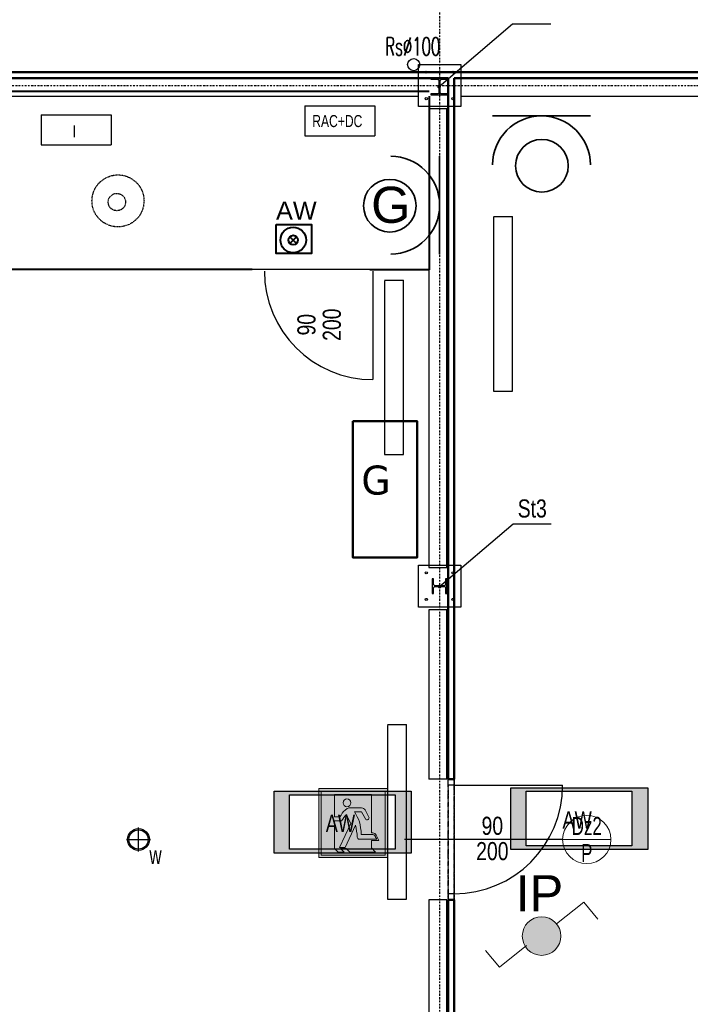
# Model space of a CAD drawing. Header units: centimetres. Extents: x 42630 to 130002, y 15 to 29179.
# Tile 78 of 165: x 50725 to 51281, y 5009 to 5825. Entities that reach past the tile are written whole.
import ezdxf
from ezdxf.enums import TextEntityAlignment as Align

# ---------------------------------------------------------------- set-up
doc = ezdxf.new("R2010")
doc.units = ezdxf.units.CM
doc.header["$LTSCALE"] = 0.01
doc.set_wipeout_variables(frame=1)
for name, pattern in [('ACAD_ISO03W100', [30, 12, -18]), ('Ciągłe', [0]), ('DASHDOT2', [12.7, 6.35, -3.175, 0, -3.175]), ('DASHED', [19.05, 12.7, -6.35]), ('DIVIDE', [31.75, 12.7, -6.35, 0, -6.35, 0, -6.35]), ('DOT', [6.35, 0, -6.35])]:
    doc.linetypes.add(name, pattern=pattern)
doc.layers.get('0').update_dxf_attribs({"color": 253})
for name, color, linetype in [('33 - linia 2', 253, 'Continuous'), ('333 - linia 3', 253, 'Continuous'), ('A-ELEWACJE', 253, 'Continuous'), ('A-Grid', 253, 'DASHDOT2'), ('A-OPISY', 253, 'Continuous'), ('CKDACH_OPIS', 253, 'Continuous'), ('CKDOOR_FRAMUGI_RAM', 253, 'Continuous'), ('CKDRZWI_', 253, 'Continuous'), ('CKDRZWI_NAD', 253, 'DIVIDE'), ('CKDRZWI_OPIS', 253, 'Continuous'), ('CKDRZWI_OS', 253, 'Continuous'), ('CKOTOCZKI', 253, 'Continuous'), ('CKOTOCZKI_OPIS', 253, 'Ciągłe'), ('CKSCIANY_NAD', 253, 'DIVIDE'), ('E_ramka_wew', 10, 'Continuous'), ('OPIS_K_WYK', 253, 'Continuous')]:
    doc.layers.add(name, color=color, linetype=linetype)
for name, color, linetype, lineweight in [('A-Opis-G', 252, 'Continuous', 9), ('CKSCIANY_PRZEKR', 253, 'Continuous', 50), ('COKÓŁ_Nr_Pióra__1', 7, 'Continuous', 13), ('COKÓŁ_Nr_Pióra__7', 5, 'Continuous', 20), ('DLXLUM07', 10, 'Continuous', 35), ('E oświetlenie', 34, 'Continuous', 30), ('E-OśwPhilips-G', 150, 'Continuous', 25), ('e-zabudowa', 162, 'Continuous', 40), ('Ekabel', 1, 'ACAD_ISO03W100', 50), ('Elospr', 32, 'Continuous', 30), ('EOPIS', 150, 'Continuous', 35), ('Eoprawa4100', 32, 'Continuous', 40), ('eosprz', 32, 'Continuous', 35), ('EPVt', 1, 'Continuous', 30), ('ISTN. PRZEKRÓJ_Nr_Pióra__7', 5, 'Continuous', 20), ('lampe', 32, 'Continuous', 30), ('OPISYC', 5, 'Continuous', 25)]:
    doc.layers.add(name, color=color, linetype=linetype, lineweight=lineweight)
doc.layers.add('CKDRZWI_POM', color=253, linetype='DOT', plot=False)
doc.layers.add('REV', color=253, linetype='Continuous', lineweight=40, plot=False)
doc.styles.add('Arch-Dim', font='romans.shx', dxfattribs={"width": 0.75})
doc.styles.add('GENERATED_STYLE_5', font='arial.ttf')
doc.styles.add('RomanS', font='romans.shx', dxfattribs={"width": 0.8})
doc.styles.get("Standard").update_dxf_attribs({"font": 'ic-simplex.shx', "width": 0.8})
doc.dimstyles.new('CADKON cm', dxfattribs={"dimscale": 10, "dimtxt": 2.5, "dimasz": 2.5, "dimexe": 1.8, "dimexo": 5, "dimgap": 0.6, "dimtad": 1, "dimrnd": 0.1, "dimtxsty": 'Standard', "dimblk1": 'OBLIQUE', "dimblk2": 'OBLIQUE', "dimsah": 1, "dimcen": 2.5, "dimadec": 1, "dimazin": 2, "dimtfac": 1, "dimtix": 1, "dimtmove": 2, "dimatfit": 3, "dimldrblk": 'OPEN30', "dimfxl": 5, "dimfxlon": 1, "dimtfill": 1, "dimtolj": 1, "dimarcsym": 0})

# ---------------------------------------------------------------- blocks, each defined once
blk = doc.blocks.new('A$7E8814A102C37C')
at = {"layer": 'A-Grid', "ltscale": 20}
blk.add_line((-237.5, -417), (3157.5, -417), dxfattribs=at)
blk.add_lwpolyline([(1500, -130), (1500, -1964.5)], dxfattribs=at)
blk = doc.blocks.new('A$7E8A9A372D53')
at = {"layer": '33 - linia 2'}
for points in [[(15040, -50), (15180, -50), (15180, -62), (15125.5, -62, 0.4142136), (15113.5, -74), (15113.5, -166, 0.4142136), (15125.5, -178), (15180, -178), (15180, -190), (15040, -190), (15040, -178), (15094.5, -178, 0.4142136), (15106.5, -166), (15106.5, -74, 0.4142136), (15094.5, -62), (15040, -62)], [(15050, -4200), (15050, -4320), (15061, -4320), (15061, -4275.25, -0.4142136), (15073, -4263.25), (15147, -4263.25, -0.4142136), (15159, -4275.25), (15159, -4320), (15170, -4320), (15170, -4200), (15159, -4200), (15159, -4244.75, -0.4142136), (15147, -4256.75), (15073, -4256.75, -0.4142136), (15061, -4244.75), (15061, -4200)]]:
    blk.add_lwpolyline(points, format="xyb", close=True, dxfattribs=at)
blk = doc.blocks.new('_OBLIQUE')
at = {"color": 0, "linetype": 'ByBlock'}
blk.add_line((-0.5, -0.5), (0.5, 0.5), dxfattribs=at)
blk = doc.blocks.new('A$7E8778113A2FE')
at = {"layer": 'A-ELEWACJE'}
for points in [[(0, -10), (0, 10)], [(0, -10), (0, 10)], [(-10, 0), (10, 0)], [(-10, 0), (10, 0)]]:
    blk.add_lwpolyline(points, dxfattribs=at)
for radius in [9, 8]:
    blk.add_circle((0, 0), radius, dxfattribs=at)
at = {"layer": 'A-OPISY', "lineweight": 20, "width": 0.7}
blk.add_text('w', height=15, dxfattribs=at).set_placement((9.03, -20.39))
blk = doc.blocks.new('CK_BUBBLE_2_0_0_W')
at = {"color": 0, "linetype": 'ByBlock', "lineweight": -2, "transparency": 16777216, "width": 0.7}
blk.add_attdef('NUM1', text='', height=15, dxfattribs=at).set_placement((108108.76, 9932.526), align=Align.CENTER)
blk.add_attdef('NUM2', text='', height=15, dxfattribs=at).set_placement((108108.76, 9927.726), align=Align.TOP_CENTER)
at = {"color": 0, "linetype": 'DOT', "transparency": 16777216}
blk.add_wipeout([(1, 0), (1, 0.032), (0.998, 0.063), (0.996, 0.095), (0.992, 0.126), (0.988, 0.157), (0.982, 0.188), (0.976, 0.219), (0.968, 0.25), (0.96, 0.28), (0.951, 0.311), (0.94, 0.34), (0.929, 0.37), (0.917, 0.399), (0.904, 0.428), (0.89, 0.456), (0.875, 0.484), (0.859, 0.511), (0.843, 0.538), (0.825, 0.565), (0.807, 0.59), (0.788, 0.616), (0.768, 0.64), (0.748, 0.664), (0.726, 0.687), (0.704, 0.71), (0.682, 0.732), (0.658, 0.753), (0.634, 0.773), (0.609, 0.793), (0.584, 0.812), (0.558, 0.83), (0.532, 0.847), (0.505, 0.863), (0.477, 0.879), (0.449, 0.894), (0.421, 0.907), (0.392, 0.92), (0.363, 0.932), (0.333, 0.943), (0.303, 0.953), (0.273, 0.962), (0.242, 0.97), (0.212, 0.977), (0.181, 0.984), (0.149, 0.989), (0.118, 0.993), (0.087, 0.996), (0.055, 0.998), (0.024, 1), (-0.008, 1), (-0.039, 0.999), (-0.071, 0.997), (-0.102, 0.995), (-0.134, 0.991), (-0.165, 0.986), (-0.196, 0.981), (-0.227, 0.974), (-0.258, 0.966), (-0.288, 0.958), (-0.318, 0.948), (-0.348, 0.938), (-0.377, 0.926), (-0.406, 0.914), (-0.435, 0.9), (-0.463, 0.886), (-0.491, 0.871), (-0.518, 0.855), (-0.545, 0.839), (-0.571, 0.821), (-0.597, 0.802), (-0.622, 0.783), (-0.646, 0.763), (-0.67, 0.742), (-0.693, 0.721), (-0.715, 0.699), (-0.737, 0.676), (-0.758, 0.652), (-0.778, 0.628), (-0.798, 0.603), (-0.816, 0.578), (-0.834, 0.551), (-0.851, 0.525), (-0.867, 0.498), (-0.883, 0.47), (-0.897, 0.442), (-0.911, 0.413), (-0.923, 0.385), (-0.935, 0.355), (-0.946, 0.325), (-0.955, 0.295), (-0.964, 0.265), (-0.972, 0.235), (-0.979, 0.204), (-0.985, 0.173), (-0.99, 0.142), (-0.994, 0.11), (-0.997, 0.079), (-0.999, 0.047), (-1, 0.016), (-1, -0.016), (-0.999, -0.047), (-0.997, -0.079), (-0.994, -0.11), (-0.99, -0.142), (-0.985, -0.173), (-0.979, -0.204), (-0.972, -0.235), (-0.964, -0.265), (-0.955, -0.295), (-0.946, -0.325), (-0.935, -0.355), (-0.923, -0.385), (-0.911, -0.413), (-0.897, -0.442), (-0.883, -0.47), (-0.867, -0.498), (-0.851, -0.525), (-0.834, -0.551), (-0.816, -0.578), (-0.798, -0.603), (-0.778, -0.628), (-0.758, -0.652), (-0.737, -0.676), (-0.715, -0.699), (-0.693, -0.721), (-0.67, -0.742), (-0.646, -0.763), (-0.622, -0.783), (-0.597, -0.802), (-0.571, -0.821), (-0.545, -0.839), (-0.518, -0.855), (-0.491, -0.871), (-0.463, -0.886), (-0.435, -0.9), (-0.406, -0.914), (-0.377, -0.926), (-0.348, -0.938), (-0.318, -0.948), (-0.288, -0.958), (-0.258, -0.966), (-0.227, -0.974), (-0.196, -0.981), (-0.165, -0.986), (-0.134, -0.991), (-0.102, -0.995), (-0.071, -0.997), (-0.039, -0.999), (-0.008, -1), (0.024, -1), (0.055, -0.998), (0.087, -0.996), (0.118, -0.993), (0.149, -0.989), (0.181, -0.984), (0.212, -0.977), (0.242, -0.97), (0.273, -0.962), (0.303, -0.953), (0.333, -0.943), (0.363, -0.932), (0.392, -0.92), (0.421, -0.907), (0.449, -0.894), (0.477, -0.879), (0.505, -0.863), (0.532, -0.847), (0.558, -0.83), (0.584, -0.812), (0.609, -0.793), (0.634, -0.773), (0.658, -0.753), (0.682, -0.732), (0.704, -0.71), (0.726, -0.687), (0.748, -0.664), (0.768, -0.64), (0.788, -0.616), (0.807, -0.59), (0.825, -0.565), (0.843, -0.538), (0.859, -0.511), (0.875, -0.484), (0.89, -0.456), (0.904, -0.428), (0.917, -0.399), (0.929, -0.37), (0.94, -0.34), (0.951, -0.311), (0.96, -0.28), (0.968, -0.25), (0.976, -0.219), (0.982, -0.188), (0.988, -0.157), (0.992, -0.126), (0.996, -0.095), (0.998, -0.063), (1, -0.032)], dxfattribs=at)
at = {"color": 0, "linetype": 'ByBlock', "lineweight": -2, "transparency": 16777216}
blk.add_line((1, 0), (-1, 0), dxfattribs=at)
blk.add_circle((0, 0), 1, dxfattribs=at)
blk = doc.blocks.new('A$7E8A16153526364')
at = {"layer": '33 - linia 2'}
for points in [[(-15285, 65), (-14935, 65), (-14935, -285), (-15285, -285)], [(-15285, -4085), (-14935, -4085), (-14935, -4435), (-15285, -4435)]]:
    blk.add_lwpolyline(points, close=True, dxfattribs=at)
for centre in [(-15220, 0), (-15000, 0), (-15220, -220), (-15000, -220), (-15220, -4150), (-15000, -4150), (-15220, -4370), (-15000, -4370)]:
    blk.add_circle(centre, 9, dxfattribs=at)
at = {"layer": '333 - linia 3'}
for points in [[(-19935, -50), (-19935, -200), (-15285, -200), (-15285, -50)], [(-14935, -50), (-14935, -200), (-10285, -200), (-10285, -50)], [(-15200, -4105), (-15050, -4105), (-15050, -305), (-15200, -305)]]:
    blk.add_lwpolyline(points, close=True, dxfattribs=at)
for points in [[(-15050, -5860), (-15050, -4455), (-15200, -4455), (-15200, -5860)], [(-15050, -5860), (-15200, -5860)], [(-15050, -6860), (-15200, -6860)], [(-15200, -6860), (-15200, -8305), (-15050, -8305), (-15050, -6860)]]:
    blk.add_lwpolyline(points, dxfattribs=at)
blk = doc.blocks.new('Drzwi ewakuacyjne (1)')
at = {"true_color": 0xffffff}
h = blk.add_hatch(color=7, dxfattribs=at)
h.paths.add_polyline_path([(-35, 0), (-35, 70), (35, 70), (35, 0)])
h.paths.add_polyline_path([(-32.5, 2.5), (-32.5, 67.5), (32.5, 67.5), (32.5, 2.5)], flags=16)
h.paths.add_polyline_path([(-18.9, 64), (-18.9, 41.3), (-13.4, 41.3, -0.085698), (-8.2, 48.1, -0.105978), (-5.1, 50.1, -0.091054), (-3.7, 50.4), (8.6, 50.4, -0.27629), (12.1, 48.3), (15.9, 41.1, -1), (12.5, 39.2), (8.6, 46.3), (1.5, 46.3, -0.050927), (6.3, 36.4, -0.054258), (8.2, 23.5), (18.9, 23.5, -0.281953), (22.5, 21.3), (23.9, 18.6), (6.1, 18.6, -0.406934), (4.1, 20.6, 0.057666), (2.3, 32.8), (-8.2, 10.3), (-13.9, 10.3), (-2.3, 34.7, -0.029564), (-6.9, 43.8, 0.051795), (-11.7, 37.3), (-18.9, 37.3), (-18.9, 9.3), (-15.1, 5.5), (-9.1, 5.5), (-12.7, 9.1), (-7, 9.1), (-3.4, 5.5), (22.7, 5.5), (18.5, 9.7), (18.5, 17.4), (26.1, 17.4), (23.5, 22.7, 0.281953), (19.9, 24.9), (18.5, 24.9), (18.5, 64)], flags=0)
h.paths.add_polyline_path([(-2.3, 55.6, 1), (-10.3, 55.6, 1)], flags=0)
h = blk.add_hatch(color=116)
h.paths.add_polyline_path([(-32.5, 2.5), (-32.5, 67.5), (32.5, 67.5), (32.5, 2.5)])
h.paths.add_polyline_path([(-18.9, 64), (-18.9, 41.3), (-13.4, 41.3, -0.085698), (-8.2, 48.1, -0.105978), (-5.1, 50.1, -0.091054), (-3.7, 50.4), (8.6, 50.4, -0.27629), (12.1, 48.3), (15.9, 41.1, -1), (12.5, 39.2), (8.6, 46.3), (1.5, 46.3, -0.050927), (6.3, 36.4, -0.054258), (8.2, 23.5), (18.9, 23.5, -0.281953), (22.5, 21.3), (23.9, 18.6), (6.1, 18.6, -0.406934), (4.1, 20.6, 0.057666), (2.3, 32.8), (-8.2, 10.3), (-13.9, 10.3), (-2.3, 34.7, -0.029564), (-6.9, 43.8, 0.051795), (-11.7, 37.3), (-18.9, 37.3), (-18.9, 9.3), (-15.1, 5.5), (-9.1, 5.5), (-12.7, 9.1), (-7, 9.1), (-3.4, 5.5), (22.7, 5.5), (18.5, 9.7), (18.5, 17.4), (26.1, 17.4), (23.5, 22.7, 0.281953), (19.9, 24.9), (18.5, 24.9), (18.5, 64)], flags=16)
h.paths.add_polyline_path([(-2.3, 55.6, 1), (-10.3, 55.6, 1)], flags=0)
at = {"color": 7}
for points in [[(-35, 0), (35, 0), (35, 70), (-35, 70)], [(-32.5, 2.5), (32.5, 2.5), (32.5, 67.5), (-32.5, 67.5)]]:
    blk.add_lwpolyline(points, close=True, dxfattribs=at)
at = {"color": 116}
blk.add_lwpolyline([(35, 0), (-35, 0), (-35, 70), (35, 70)], close=True, dxfattribs=at)
at = {"color": 7}
blk.add_lwpolyline([(6.1, 18.6), (23.9, 18.6), (22.5, 21.3, 0.281953), (18.9, 23.5), (8.2, 23.5, 0.054258), (6.3, 36.4, 0.050927), (1.5, 46.3), (8.6, 46.3), (12.5, 39.2, 1), (15.9, 41.1), (12.1, 48.3, 0.27629), (8.6, 50.4), (-3.7, 50.4, 0.091054), (-5.1, 50.1, 0.105978), (-8.2, 48.1, 0.085698), (-13.4, 41.3), (-18.9, 41.3), (-18.9, 64), (18.5, 64), (18.5, 24.9), (19.9, 24.9, -0.281953), (23.5, 22.7), (26.1, 17.4), (18.5, 17.4), (18.5, 9.7), (22.7, 5.5), (-3.4, 5.5), (-7, 9.1), (-12.7, 9.1), (-9.1, 5.5), (-15.1, 5.5), (-18.9, 9.3), (-18.9, 37.3), (-11.7, 37.3, -0.051795), (-6.9, 43.8, 0.029564), (-2.3, 34.7), (-13.9, 10.3), (-8.2, 10.3), (2.3, 32.8, -0.057666), (4.1, 20.6, 0.406934)], format="xyb", close=True, dxfattribs=at)
blk.add_circle((-6.3, 55.6), 3.97, dxfattribs=at)

msp = doc.modelspace()

# ---------------------------------------------------------------- hatches: boundary and pattern name
at = {"layer": 'COKÓŁ_Nr_Pióra__7', "linetype": 'Continuous'}
h = msp.add_hatch(color=256, dxfattribs=at)
edge = h.paths.add_edge_path(flags=0)
edge.add_ellipse((51157.383, 5065.58), major_axis=(15.983, 0), ratio=1, start_angle=180, end_angle=360)
edge.add_ellipse((51157.383, 5065.58), major_axis=(15.983, 0), ratio=1, start_angle=0, end_angle=180)
at = {"layer": 'DLXLUM07'}
h = msp.add_hatch(color=1, dxfattribs=at)
h.dxf.hatch_style = 1
h.paths.add_polyline_path([(50935.653, 5185.577), (50935.653, 5134.353), (51049.241, 5134.353), (51049.241, 5185.577)])
h.paths.add_polyline_path([(50948.362, 5182.72), (50948.362, 5137.494), (51036.073, 5137.494), (51036.073, 5182.72)], flags=16)

# ---------------------------------------------------------------- linework, layer by layer
msp.add_circle((51051.375, 5787.854), 5)
at = {"layer": 'A-ELEWACJE', "color": 0}
msp.add_line((50917.429, 5618.362), (51063.82, 5618.362), dxfattribs=at)
at = {"layer": 'CKDOOR_FRAMUGI_RAM'}
for p, q in [((51079.82, 5190.604), (51079.82, 5195.604)), ((51079.82, 5195.604), (51084.819, 5195.552)), ((51084.819, 5190.604), (51079.82, 5190.604)), ((51084.819, 5195.604), (51084.819, 5190.604)), ((51084.819, 5100.604), (51079.82, 5100.604)), ((51079.82, 5100.604), (51079.82, 5095.604)), ((51084.819, 5095.604), (51084.819, 5100.604)), ((51079.819, 5095.552), (51084.819, 5095.552))]:
    msp.add_line(p, q, dxfattribs=at)
at = {"layer": 'CKDRZWI_', "color": 5}
msp.add_line((51017.639, 5616.812), (51017.639, 5526.812), dxfattribs=at)
at = {"layer": 'CKDRZWI_'}
msp.add_line((51084.819, 5190.604), (51174.819, 5190.604), dxfattribs=at)
at = {"layer": 'CKDRZWI_', "color": 5}
msp.add_arc((51017.639, 5616.812), 90, 180, 270, dxfattribs=at)
at = {"layer": 'CKDRZWI_'}
msp.add_arc((51084.819, 5190.604), 90, 270, 0, dxfattribs=at)
at = {"layer": 'CKDRZWI_NAD'}
for p, q in [((51079.82, 5190.604), (51079.82, 5100.604)), ((51084.819, 5190.604), (51084.819, 5100.604))]:
    msp.add_line(p, q, dxfattribs=at)
at = {"layer": 'CKDRZWI_OS'}
msp.add_line((51174.819, 5145.604), (51043.851, 5145.604), dxfattribs=at)
at = {"layer": 'CKDRZWI_POM'}
msp.add_line((51084.819, 5195.604), (51084.819, 5095.604), dxfattribs=at)
at = {"layer": 'CKSCIANY_NAD'}
for p, q in [((51079.82, 5095.604), (51079.82, 5195.604)), ((51084.819, 5095.552), (51084.819, 5195.552))]:
    msp.add_line(p, q, dxfattribs=at)
at = {"layer": 'CKSCIANY_PRZEKR'}
for p, q in [((50522.929, 5781.604), (51083.82, 5781.604)), ((51083.82, 5781.604), (51622.929, 5781.604)), ((50527.929, 5776.604), (51079.82, 5776.604)), ((51079.82, 5776.604), (51079.82, 5195.604)), ((51084.82, 5776.604), (51617.929, 5776.604)), ((51084.82, 5776.604), (51084.82, 5195.604)), ((51084.82, 5195.604), (51079.82, 5195.604)), ((51084.819, 5095.552), (51079.819, 5095.552)), ((51079.82, 5095.604), (51079.82, 4514.604)), ((51084.819, 5095.552), (51084.819, 4509.604))]:
    msp.add_line(p, q, dxfattribs=at)
at = {"layer": 'COKÓŁ_Nr_Pióra__1', "linetype": 'Continuous', "flags": 128}
msp.add_lwpolyline([(51141.4, 5065.58, -1), (51173.366, 5065.58, -1)], format="xyb", close=True, dxfattribs=at)
at = {"layer": 'E oświetlenie'}
msp.add_lwpolyline([(50935.653, 5185.577), (51049.241, 5185.577), (51049.241, 5134.353), (50935.653, 5134.353)], close=True, dxfattribs=at)
at = {"layer": 'e-zabudowa'}
for p, q in [((50601.76, 5765.953), (51064.189, 5765.953)), ((51064.189, 5761.604), (51064.189, 5617.84)), ((50601.76, 5618.362), (50917.429, 5618.362)), ((51064.189, 5617.84), (51015.082, 5617.84))]:
    msp.add_line(p, q, dxfattribs=at)
at = {"layer": 'E_ramka_wew', "linetype": 'DASHED'}
for centre, radius in [((50806.384, 5674.916), 21.549), ((50805.432, 5673.939), 7.183)]:
    msp.add_circle(centre, radius, dxfattribs=at)
at = {"layer": 'Ekabel', "linetype": 'ByBlock'}
msp.add_lwpolyline([(51000.89, 5492.275), (51054.376, 5492.275), (51054.376, 5379.36), (51000.89, 5379.36)], close=True, dxfattribs=at)
at = {"layer": 'Elospr'}
for p, q in [((51117.467, 5661.965, 425.286), (51133.194, 5661.965, 425.286)), ((51117.467, 5661.314, 425.286), (51117.467, 5517.314, 425.286)), ((51133.194, 5517.314, 425.286), (51133.194, 5661.965, 425.286)), ((51027.303, 5609.294, 425.286), (51043.03, 5609.294, 425.286)), ((51027.303, 5608.642, 425.286), (51027.303, 5464.642, 425.286)), ((51043.03, 5464.642, 425.286), (51043.03, 5609.294, 425.286)), ((51117.467, 5517.314, 425.286), (51133.194, 5517.314, 425.286)), ((51027.303, 5464.642, 425.286), (51043.03, 5464.642, 425.286)), ((51029.778, 5240.887, 425.286), (51045.505, 5240.887, 425.286)), ((51029.778, 5240.235, 425.286), (51029.778, 5096.235, 425.286)), ((51045.505, 5096.235, 425.286), (51045.505, 5240.887, 425.286)), ((51029.778, 5096.235, 425.286), (51045.505, 5096.235, 425.286))]:
    msp.add_line(p, q, dxfattribs=at)
at = {"layer": 'Eoprawa4100', "color": 1}
for p, q in [((50948.804, 5639.705), (50954.346, 5645.246)), ((50948.804, 5645.246), (50954.346, 5639.705))]:
    msp.add_line(p, q, dxfattribs=at)
msp.add_lwpolyline([(50937.543, 5655.245), (50966.835, 5655.245), (50966.835, 5631.445), (50937.543, 5631.445)], close=True, dxfattribs=at)
for radius in [10.621, 3.918]:
    msp.add_circle((50951.575, 5642.475), radius, dxfattribs=at)
at = {"layer": 'eosprz', "linetype": 'Continuous'}
for p, q in [((51116.691, 5745.349), (51197.761, 5745.349)), ((51072.891, 5711.892), (51072.891, 5630.822))]:
    msp.add_line(p, q, dxfattribs=at)
for centre in [(51157.632, 5704.063), (51031.605, 5670.95)]:
    msp.add_circle(centre, 21.82, dxfattribs=at)
for centre, start, end in [((51157.226, 5704.814), 0, 180), ((51032.357, 5671.357), 270, 90)]:
    msp.add_arc(centre, 40.535, start, end, dxfattribs=at)
at = {"layer": 'EPVt', "color": 1}
for p, q in [((50961.062, 5753.789), (51019.062, 5753.789)), ((50961.062, 5753.789), (50961.062, 5728.789)), ((51019.062, 5753.789), (51019.062, 5728.789)), ((50742.852, 5746.308), (50800.852, 5746.308)), ((50742.852, 5746.308), (50742.852, 5721.308)), ((50800.852, 5746.308), (50800.852, 5721.308)), ((50742.852, 5721.308), (50800.852, 5721.308)), ((50961.062, 5728.789), (51019.062, 5728.789))]:
    msp.add_line(p, q, dxfattribs=at)
at = {"layer": 'ISTN. PRZEKRÓJ_Nr_Pióra__7', "linetype": 'Continuous'}
for p, q in [((51169.801, 5075.642), (51192.347, 5093.617)), ((51192.347, 5093.617), (51203.908, 5079.644)), ((51110.821, 5053.73), (51122.381, 5039.757)), ((51122.381, 5039.757), (51144.928, 5057.732))]:
    msp.add_line(p, q, dxfattribs=at)
at = {"layer": 'lampe'}
msp.add_lwpolyline([(50948.362, 5182.72), (51036.073, 5182.72), (51036.073, 5137.494), (50948.362, 5137.494)], close=True, dxfattribs=at)
at = {"layer": 'OPIS_K_WYK', "ltscale": 0.5}
for points in [[(51133.334, 5821.668), (51164.966, 5821.668)], [(51133.684, 5407.343), (51165.316, 5407.343)]]:
    msp.add_lwpolyline(points, dxfattribs=at)

# ---------------------------------------------------------------- block references
at = {"layer": 'A-ELEWACJE'}
msp.add_blockref('A$7E8778113A2FE', (50823.384, 5145.604), dxfattribs=at)
at = {"layer": 'A-Grid', "lineweight": -3}
msp.add_blockref('A$7E8814A102C37C', (49572.82, 6187.604), dxfattribs=at)
at = {"layer": 'A-Opis-G', "xscale": 0.8160000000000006, "yscale": 0.8160000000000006, "zscale": 0.06800000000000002}
msp.add_blockref('Drzwi ewakuacyjne (1)', (51001.227, 5130.691, 7.088), dxfattribs=at)
at = {"layer": 'REV', "xscale": 0.1, "yscale": 0.1, "zscale": 0.1}
msp.add_blockref('A$7E8A9A372D53', (49561.82, 5781.604), dxfattribs=at)

# ---------------------------------------------------------------- texts
at = {"layer": 'CKDACH_OPIS', "linetype": 'Continuous', "lineweight": 9, "style": 'RomanS', "width": 0.6}
msp.add_text('Rs∅100', height=15, rotation=0.001771, dxfattribs=at).set_placement((51027.841, 5795.46))
at = {"layer": 'CKDRZWI_OPIS', "width": 0.8}
for rotation, p in [(90, (50976.001, 5572.307)), (0.005299, (51116.56, 5143.496))]:
    msp.add_text('200', height=15, rotation=rotation, dxfattribs=at).set_placement(p, align=Align.TOP_CENTER)
for rotation, p in [(90, (50970.001, 5572.307)), (0.005299, (51116.559, 5149.496))]:
    msp.add_text('90', height=15, rotation=rotation, dxfattribs=at).set_placement(p, align=Align.CENTER)
at = {"layer": 'E-OśwPhilips-G', "insert": (50978.53, 5166.134, 425.286), "char_height": 14.4, "width": 43.2, "attachment_point": 1, "style": 'Arch-Dim'}
msp.add_mtext('{\\f@Arial Unicode MS|b0|i0|c238|p34;\\C1;AW}', dxfattribs=at)
at = {"layer": 'EOPIS', "color": 1, "linetype": 'Continuous', "insert": (50954.172, 5666.888), "char_height": 14.9739, "attachment_point": 5, "style": 'GENERATED_STYLE_5'}
msp.add_mtext('AW  ', dxfattribs=at)
at = {"layer": 'EOPIS', "linetype": 'Continuous', "width": 1615.6359, "attachment_point": 5, "style": 'GENERATED_STYLE_5'}
for s, insert, char_height in [('G\\P ', (51032.413, 5646.522), 29.948), ('IP\\P ', (51155.579, 5076.107), 29.9477)]:
    msp.add_mtext(s, dxfattribs=dict(at, insert=insert, char_height=char_height))
at = {"layer": 'OPIS_K_WYK', "linetype": 'Continuous', "width": 0.8}
msp.add_text('St3', height=15, dxfattribs=at).set_placement((51137.592, 5412.487))
at = {"layer": 'OPISYC', "width": 0.75}
for s, p in [('RAC+DC', (50988.084, 5733.091)), ('I', (50770.195, 5724.515))]:
    msp.add_text(s, height=10, dxfattribs=at).set_placement(p, align=Align.BOTTOM_CENTER)
at = {"layer": 'OPISYC', "insert": (51008.025, 5455.548), "char_height": 24, "width": 689.16456, "attachment_point": 1}
msp.add_mtext('{\\fVerdana|b0|i0|c238|p34;\\W0.95;G}', dxfattribs=at)

# ---------------------------------------------------------------- leaders
at = {"layer": 'OPIS_K_WYK', "ltscale": 0.5}
for points in [[(51072.47, 5769.604), (51133.334, 5821.668)], [(51072.82, 5355.279), (51133.684, 5407.343)]]:
    msp.add_leader(points, dimstyle='CADKON cm', override={"dimscale": 5, "dimldrblk": 'DotSmall'}, dxfattribs=at)

# ---------------------------------------------------------------- next in the draw order: block references
at = {"layer": 'CKOTOCZKI', "lineweight": 0}
ref = msp.add_blockref('CK_BUBBLE_2_0_0_W', (51194.819, 5145.604), dxfattribs=dict(at, xscale=20, yscale=20, zscale=20))
ref.add_attrib('NUM1', 'Dz2', dxfattribs={"layer": 'CKOTOCZKI_OPIS', "height": 15, "width": 0.7}).set_placement((51194.819, 5149.354), align=Align.CENTER)
ref.add_attrib('NUM2', 'P', dxfattribs={"layer": 'CKOTOCZKI_OPIS', "height": 15, "width": 0.7}).set_placement((51194.819, 5141.854), align=Align.TOP_CENTER)

# ---------------------------------------------------------------- next in the draw order: hatches: boundary and pattern name
at = {"layer": 'DLXLUM07'}
h = msp.add_hatch(color=1, dxfattribs=at)
h.dxf.hatch_style = 1
h.paths.add_polyline_path([(51131.768, 5188.455), (51131.768, 5137.231), (51245.356, 5137.231), (51245.356, 5188.455)])
h.paths.add_polyline_path([(51144.478, 5185.597), (51144.478, 5140.372), (51232.188, 5140.372), (51232.188, 5185.597)], flags=16)

# ---------------------------------------------------------------- next in the draw order: linework, layer by layer
at = {"layer": 'E oświetlenie'}
msp.add_lwpolyline([(51131.768, 5188.455), (51245.356, 5188.455), (51245.356, 5137.231), (51131.768, 5137.231)], close=True, dxfattribs=at)
at = {"layer": 'lampe'}
msp.add_lwpolyline([(51144.478, 5185.597), (51232.188, 5185.597), (51232.188, 5140.372), (51144.478, 5140.372)], close=True, dxfattribs=at)

# ---------------------------------------------------------------- next in the draw order: block references
at = {"layer": 'A-ELEWACJE', "xscale": 0.1, "yscale": 0.1, "zscale": 0.1}
msp.add_blockref('A$7E8A16153526364', (52583.82, 5781.604), dxfattribs=at)

# ---------------------------------------------------------------- next in the draw order: texts
at = {"layer": 'E-OśwPhilips-G', "insert": (51174.645, 5169.011, 425.286), "char_height": 14.4, "width": 43.2, "attachment_point": 1, "style": 'Arch-Dim'}
msp.add_mtext('{\\f@Arial Unicode MS|b0|i0|c238|p34;\\C1;AW}', dxfattribs=at)

doc.saveas('drawing.dxf')
